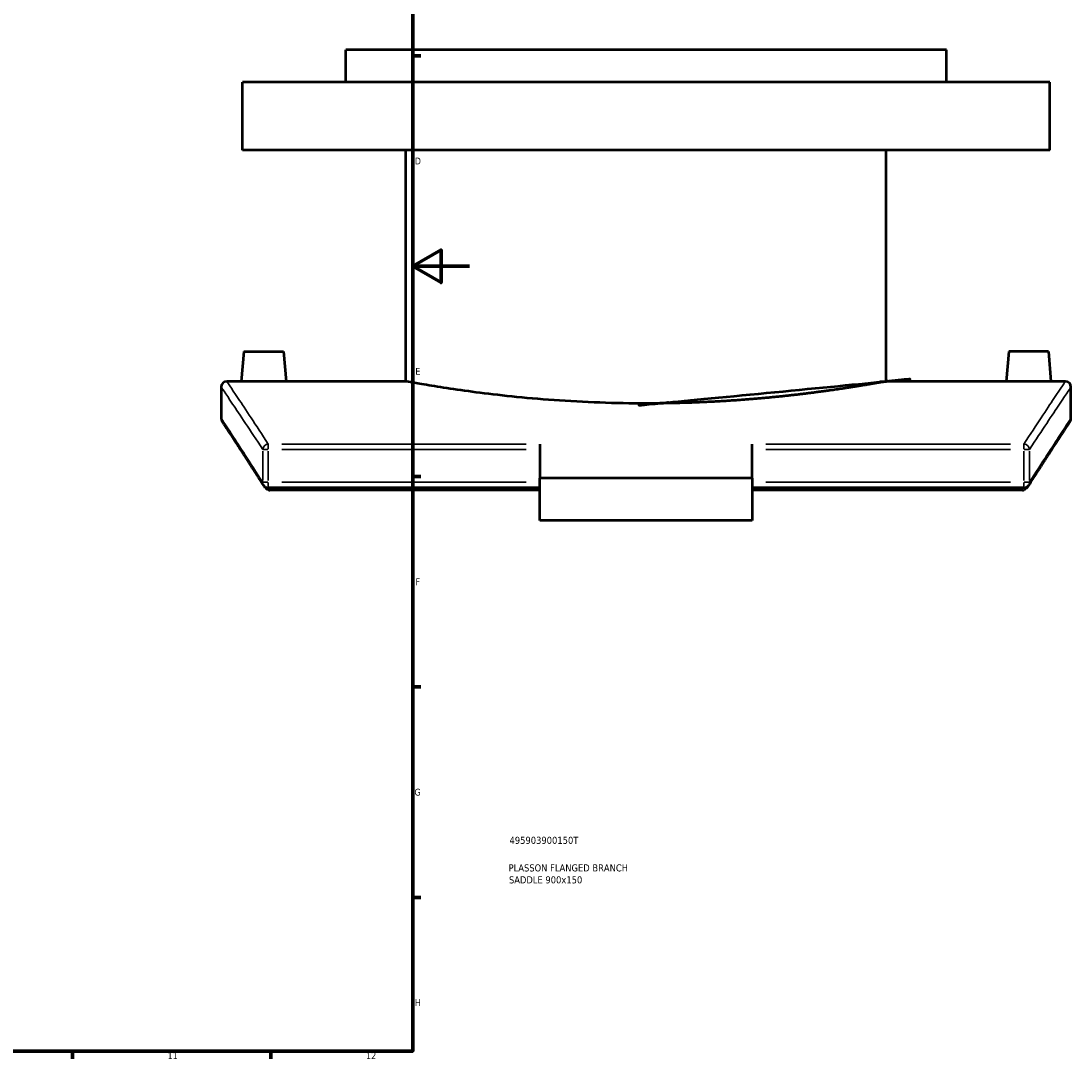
# Model space of a CAD drawing. Header units: millimetres. Extents: x -519 to 1054, y -209 to 828.
# Tile 6 of 10: x 683 to 1053, y 17 to 384. Entities that reach past the tile are written whole.
import ezdxf

# ---------------------------------------------------------------- set-up
doc = ezdxf.new("R2010")
doc.units = ezdxf.units.MM
for name, color, linetype, lineweight in [('Border (ANSI)', 7, 'Continuous', 70), ('Title (ISO)', 7, 'Continuous', 50), ('Visible (ANSI)', 7, 'Continuous', 50), ('Visible Narrow (ANSI)', 7, 'Continuous', 35)]:
    doc.layers.add(name, color=color, linetype=linetype, lineweight=lineweight)
doc.styles.add('Note Text (ANSI)', font='tahoma.ttf')
doc.styles.add('Note Text (ISO)', font='tahoma.ttf')

# ---------------------------------------------------------------- blocks, each defined once
blk = doc.blocks.new('Borders Default Border')
at = {"layer": 'Border (ANSI)'}
for p, q in [((820.9999847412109, 371.25), (823.7999725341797, 371.25)), ((820.9999847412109, 222.7499961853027), (823.7999725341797, 222.7499961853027)), ((820.9999847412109, 148.5000038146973), (823.7999725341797, 148.5000038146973)), ((820.9999847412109, 74.25000190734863), (823.7999725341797, 74.25000190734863)), ((700.8333587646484, 20), (700.8333587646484, 17.20000028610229)), ((770.9166717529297, 20), (770.9166717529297, 17.20000028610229))]:
    blk.add_line(p, q, dxfattribs=at)
at = {"layer": 'Border (ANSI)', "flags": 128}
for points in [[(20, 20), (20, 574.0000152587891), (820.9999847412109, 574.0000152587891), (820.9999847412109, 20), (20, 20)], [(840.9999847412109, 297.0000076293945), (820.9999847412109, 297.0000076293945), (830.9999847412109, 302.773494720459), (830.9999847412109, 291.2265014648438), (820.9999847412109, 297.0000076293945)]]:
    blk.add_lwpolyline(points, dxfattribs=at)
at = {"layer": 'Border (ANSI)', "color": 5, "true_color": 0x0000ff, "char_height": 2.39999994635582, "attachment_point": 7, "style": 'Note Text (ANSI)'}
for s, insert in [('D', (821.7207137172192, 332.9250000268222)), ('E', (821.9142307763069, 258.6750000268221)), ('F', (821.9793846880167, 184.4250000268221)), ('G', (821.6038174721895, 110.1283225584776)), ('H', (821.7255759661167, 35.92500002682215)), ('11', (734.4330685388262, 17.20000005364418)), ('12', (804.5164018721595, 17.20000005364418))]:
    blk.add_mtext(s, dxfattribs=dict(at, insert=insert))
blk = doc.blocks.new('Title Blocks ISO')
at = {"layer": 'Title (ISO)', "color": 232, "true_color": 0xca0064, "style": 'Note Text (ISO)'}
for tag, p in [('PART_NUMBER_001', (34.15585882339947, 73.13494450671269)), ('DESCRIPTION_001', (33.83688029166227, 63.39776635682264)), ('DESCRIPTION_002', (33.96112475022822, 59.1807303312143))]:
    blk.add_attdef(tag, p, '', height=2.5, dxfattribs=at)

msp = doc.modelspace()

# ---------------------------------------------------------------- linework, layer by layer
at = {"layer": 'Visible (ANSI)'}
for p, q in [((1009.376425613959, 373.3612894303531), (797.3764256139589, 373.3612894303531)), ((797.3764256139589, 361.9612894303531), (797.3764256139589, 373.3612894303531)), ((1009.376425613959, 361.9612894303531), (1009.376425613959, 373.3612894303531)), ((1045.876425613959, 361.9612894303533), (760.8764256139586, 361.9612894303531)), ((760.8764256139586, 337.961289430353), (760.8764256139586, 361.9612894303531)), ((1045.876425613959, 337.9612894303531), (1045.876425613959, 361.9612894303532)), ((1045.876425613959, 337.9612894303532), (760.8764256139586, 337.9612894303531)), ((818.5764256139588, 256.361289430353), (818.5764256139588, 337.9612894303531)), ((988.1764256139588, 256.361289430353), (988.1764256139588, 337.9612894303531)), ((761.3764256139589, 266.961289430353), (760.4490457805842, 256.361289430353)), ((761.3764256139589, 266.961289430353), (775.376425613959, 266.961289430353)), ((775.376425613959, 266.961289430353), (776.3038054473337, 256.361289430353)), ((1031.376425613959, 266.961289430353), (1030.449045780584, 256.361289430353)), ((1045.376425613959, 266.961289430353), (1031.376425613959, 266.961289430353)), ((1045.376425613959, 266.961289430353), (1046.303805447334, 256.361289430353)), ((760.4490457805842, 256.361289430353), (755.376425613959, 256.361289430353)), ((818.5764256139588, 256.361289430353), (776.3038054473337, 256.361289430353)), ((1030.449045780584, 256.361289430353), (988.1764256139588, 256.361289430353)), ((1051.376425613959, 256.361289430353), (1046.303805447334, 256.361289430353)), ((753.376425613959, 254.361289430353), (753.376425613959, 243.361289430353)), ((1053.376425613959, 243.361289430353), (1053.376425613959, 254.361289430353)), ((865.876425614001, 234.2421048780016), (865.8764256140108, 222.2150813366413)), ((940.8764256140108, 222.2150813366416), (940.876425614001, 234.2421048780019)), ((865.8764256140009, 218.773434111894), (769.9988685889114, 218.773434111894)), ((940.8764256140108, 222.2150813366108), (865.8764256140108, 222.2150813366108)), ((865.8764256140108, 207.2150813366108), (865.8764256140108, 222.2150813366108)), ((940.8764256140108, 222.2150813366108), (940.8764256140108, 207.2150813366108)), ((1036.75398263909, 218.773434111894), (940.8764256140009, 218.773434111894)), ((865.8764256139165, 218.0021102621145), (770.5565361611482, 218.0021102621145)), ((1036.196315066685, 218.0021102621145), (940.8764256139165, 218.0021102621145)), ((940.8764256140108, 207.2150813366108), (865.8764256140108, 207.2150813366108))]:
    msp.add_line(p, q, dxfattribs=at)
for centre, start, end in [((755.376425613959, 254.361289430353), 90, 180), ((1051.376425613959, 254.361289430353), 0, 90), ((755.376425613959, 243.361289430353), 180, 213.3006586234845), ((1051.376425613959, 243.361289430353), 326.6993413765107, 0), ((769.9988685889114, 220.773434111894), 212.5222583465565, 270), ((1036.75398263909, 220.773434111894), 269.9999999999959, 327.4777416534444)]:
    msp.add_arc(centre, 2, start, end, dxfattribs=at)
for points, knots in [([(768.3764256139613, 256.2936100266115), (767.38056892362, 256.2936100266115), (766.3184335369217, 256.2971440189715), (764.3648408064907, 256.3099146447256), (763.473380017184, 256.3189677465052), (762.0660422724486, 256.3359634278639), (761.4562922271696, 256.3450084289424), (760.6477955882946, 256.3577626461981), (760.4490457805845, 256.361289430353), (760.4490457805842, 256.361289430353)], [0, 0, 0, 0, 0.2987570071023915, 0.2987570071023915, 0.597514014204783, 0.597514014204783, 0.896220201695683, 0.896220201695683, 1.194926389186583, 1.194926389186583, 1.194926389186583, 1.194926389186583]), ([(776.3038054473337, 256.361289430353), (776.3038054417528, 256.3612894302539), (776.1051326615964, 256.357764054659), (775.2969264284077, 256.3450140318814), (774.6873897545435, 256.3359716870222), (773.2802585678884, 256.3189760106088), (772.3886955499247, 256.3099202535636), (770.434806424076, 256.2971454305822), (769.3724768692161, 256.2936100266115), (768.3764256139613, 256.2936100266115)], [3.584779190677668, 3.584779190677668, 3.584779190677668, 3.584779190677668, 3.883427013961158, 3.883427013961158, 4.182074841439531, 4.182074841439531, 4.480890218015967, 4.480890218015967, 4.779705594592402, 4.779705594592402, 4.779705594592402, 4.779705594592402]), ([(903.376425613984, 248.563607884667), (898.0396251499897, 248.563607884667), (892.5244626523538, 248.6595678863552), (881.561265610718, 249.0509786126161), (876.1131218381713, 249.3461382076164), (865.6703031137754, 250.086245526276), (860.6670826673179, 250.5310693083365), (851.4176422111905, 251.4835709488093), (847.1716057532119, 251.9902716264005), (839.6560800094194, 252.9675729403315), (836.1278487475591, 253.4726126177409), (829.9053029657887, 254.4190717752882), (827.2105730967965, 254.8595546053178), (822.8797553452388, 255.5908863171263), (821.2402236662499, 255.8816819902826), (819.0883080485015, 256.2670069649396), (818.5764256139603, 256.361289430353), (818.5764256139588, 256.361289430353)], [0, 0, 0, 0, 1.601040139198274, 1.601040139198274, 3.202080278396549, 3.202080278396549, 4.803120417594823, 4.803120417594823, 6.404160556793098, 6.404160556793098, 8.005139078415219, 8.005139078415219, 9.606117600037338, 9.606117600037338, 11.20709612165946, 11.20709612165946, 12.80807464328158, 12.80807464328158, 12.80807464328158, 12.80807464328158]), ([(988.1764256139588, 256.361289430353), (988.1764256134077, 256.3612894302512), (987.6645431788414, 256.2670069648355), (985.5126275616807, 255.8816819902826), (983.873095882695, 255.5908863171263), (979.5422781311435, 254.8595546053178), (976.8475482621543, 254.4190717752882), (970.6250024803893, 253.4726126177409), (967.0967712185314, 252.9675729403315), (959.5812454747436, 251.9902716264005), (955.3352090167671, 251.4835709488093), (946.0857685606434, 250.5310693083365), (941.0825481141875, 250.086245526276), (930.6397293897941, 249.3461382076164), (925.1915856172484, 249.0509786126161), (914.2283885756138, 248.6595678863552), (908.7132260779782, 248.563607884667), (903.376425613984, 248.563607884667)], [38.42422392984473, 38.42422392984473, 38.42422393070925, 38.42422393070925, 40.02520245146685, 40.02520245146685, 41.62618097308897, 41.62618097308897, 43.22715949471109, 43.22715949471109, 44.82813801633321, 44.82813801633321, 46.42917815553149, 46.42917815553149, 48.03021829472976, 48.03021829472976, 49.63125843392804, 49.63125843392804, 51.23229857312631, 51.23229857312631, 51.23229857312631, 51.23229857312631]), ([(1038.376425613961, 256.2936100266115), (1037.380374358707, 256.2936100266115), (1036.318044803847, 256.2971454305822), (1034.364155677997, 256.3099202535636), (1033.472592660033, 256.3189760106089), (1032.065461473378, 256.3359716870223), (1031.455924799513, 256.3450140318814), (1030.647718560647, 256.3577640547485), (1030.449045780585, 256.361289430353), (1030.449045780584, 256.361289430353)], [2.389852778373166, 2.389852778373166, 2.389852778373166, 2.389852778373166, 2.688668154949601, 2.688668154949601, 2.987483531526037, 2.987483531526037, 3.28613135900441, 3.28613135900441, 3.584779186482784, 3.584779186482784, 3.584779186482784, 3.584779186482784]), ([(1046.303805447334, 256.3612894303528), (1046.303805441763, 256.3612894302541), (1046.105055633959, 256.3577626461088), (1045.296559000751, 256.3450084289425), (1044.686808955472, 256.3359634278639), (1043.279471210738, 256.3189677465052), (1042.388010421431, 256.3099146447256), (1040.434417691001, 256.2971440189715), (1039.372282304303, 256.2936100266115), (1038.376425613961, 256.2936100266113)], [5.974631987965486, 5.974631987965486, 5.974631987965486, 5.974631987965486, 6.273338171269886, 6.273338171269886, 6.572044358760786, 6.572044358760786, 6.870801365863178, 6.870801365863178, 7.169558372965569, 7.169558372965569, 7.169558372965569, 7.169558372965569]), ([(768.3125032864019, 219.6981796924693), (767.3734672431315, 221.1709081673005), (766.4748227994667, 222.575797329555), (764.7616859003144, 225.247102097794), (763.9471958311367, 226.513514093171), (762.4055961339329, 228.9050624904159), (761.6784888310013, 230.0301955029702), (760.3146669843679, 232.136489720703), (759.6779545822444, 233.1176478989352), (758.4976512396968, 234.9334988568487), (757.9540621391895, 235.7681891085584), (756.96239031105, 237.2888970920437), (756.514309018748, 237.9749129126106), (755.7156444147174, 239.1964184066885), (755.3650620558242, 239.7319068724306), (754.7629575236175, 240.6509046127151), (754.5114357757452, 241.0344134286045), (754.1085644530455, 241.6484245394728), (753.9572147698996, 241.8789271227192), (753.7553446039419, 242.1863266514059), (753.7048235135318, 242.2632245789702), (753.7048235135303, 242.2632245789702)], [3.722949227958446, 3.722949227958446, 3.722949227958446, 3.722949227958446, 5.167611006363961, 5.167611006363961, 6.612272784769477, 6.612272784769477, 8.056934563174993, 8.056934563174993, 9.501596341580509, 9.501596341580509, 10.94625811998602, 10.94625811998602, 12.39091989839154, 12.39091989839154, 13.83558167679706, 13.83558167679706, 15.28024345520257, 15.28024345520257, 16.72490523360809, 16.72490523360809, 18.1695670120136, 18.1695670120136, 18.1695670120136, 18.1695670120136]), ([(1053.048027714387, 242.26322457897), (1053.048027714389, 242.26322457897), (1052.997506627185, 242.186326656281), (1052.795636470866, 241.8789271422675), (1052.644286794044, 241.6484245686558), (1052.241415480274, 241.0344134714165), (1051.989893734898, 240.6509046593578), (1051.387789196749, 239.7319069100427), (1051.037206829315, 239.1964184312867), (1050.238542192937, 237.9749128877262), (1049.790460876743, 237.288897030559), (1048.798788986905, 235.7681889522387), (1048.255199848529, 234.9334986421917), (1047.074896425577, 233.1176475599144), (1046.438183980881, 232.136489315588), (1045.074362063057, 230.0301949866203), (1044.347254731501, 228.905061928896), (1042.80565501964, 226.5135135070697), (1041.991164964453, 225.2471015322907), (1040.278028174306, 222.5757969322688), (1039.379383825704, 221.1709079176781), (1038.4403479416, 219.6981796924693)], [15.35758723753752, 15.35758723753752, 15.35758723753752, 15.35758723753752, 16.80224897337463, 16.80224897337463, 18.24691070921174, 18.24691070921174, 19.69157244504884, 19.69157244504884, 21.13623418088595, 21.13623418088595, 22.58089591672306, 22.58089591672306, 24.02555765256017, 24.02555765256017, 25.47021938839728, 25.47021938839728, 26.91488112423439, 26.91488112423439, 28.35954286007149, 28.35954286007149, 29.8042045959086, 29.8042045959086, 29.8042045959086, 29.8042045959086]), ([(769.998868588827, 218.0809125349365), (769.8242767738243, 218.1307403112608), (769.659880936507, 218.2084104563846), (769.2897401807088, 218.4399367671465), (769.0978140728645, 218.6129745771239), (768.8207591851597, 218.9259248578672), (768.7140670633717, 219.0680167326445), (768.6165961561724, 219.2209884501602)], [-0.4217249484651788, -0.4217249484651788, -0.4217249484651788, -0.4217249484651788, -0.3572008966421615, -0.3572008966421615, -0.2633338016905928, -0.2633338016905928, -0.1972281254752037, -0.1972281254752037, -0.1972281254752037, -0.1972281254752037]), ([(1038.136255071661, 219.2209884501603), (1038.038784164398, 219.0680167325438), (1037.932092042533, 218.9259248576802), (1037.655037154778, 218.612974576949), (1037.463111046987, 218.4399367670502), (1037.092970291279, 218.2084104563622), (1036.928574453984, 218.1307403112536), (1036.753982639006, 218.0809125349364)], [-0.1895121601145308, -0.1895121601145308, -0.1895121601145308, -0.1895121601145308, -0.1337081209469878, -0.1337081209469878, -0.05446888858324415, -0.05446888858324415, 0, 0, 0, 0]), ([(769.998868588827, 218.0809125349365), (770.0471213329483, 218.0671414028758), (770.0958769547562, 218.0551021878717), (770.2804228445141, 218.0166311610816), (770.4182740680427, 218.0021102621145), (770.5565361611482, 218.0021102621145)], [0.2905798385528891, 0.2905798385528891, 0.2905798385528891, 0.2905798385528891, 0.3056533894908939, 0.3056533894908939, 0.3471521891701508, 0.3471521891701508, 0.3471521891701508, 0.3471521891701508])]:
    msp.add_open_spline(points, degree=3, knots=knots, dxfattribs=at)
for points in [[(768.312503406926, 219.6981797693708), (768.4134212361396, 219.5399060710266), (768.5148055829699, 219.3808487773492), (768.6166543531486, 219.221009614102)], [(1038.136196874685, 219.221009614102), (1038.238045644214, 219.3808487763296), (1038.339429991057, 219.5399060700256), (1038.44034782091, 219.6981797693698)], [(1036.196315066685, 218.0021102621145), (1036.385244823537, 218.0021102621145), (1036.572782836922, 218.0291988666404), (1036.753982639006, 218.0809125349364)]]:
    msp.add_open_spline(points, degree=3, dxfattribs=at)
at = {"layer": 'Visible Narrow (ANSI)'}
for p, q in [((769.9988685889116, 234.1999118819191), (769.9988685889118, 232.4632694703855)), ((861.0825477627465, 234.2421048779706), (774.792746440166, 234.2421048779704)), ((1031.960104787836, 234.2421048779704), (945.6703034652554, 234.2421048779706)), ((1036.753982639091, 232.4632694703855), (1036.753982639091, 234.1999118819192)), ((768.0413703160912, 231.759050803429), (768.0413703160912, 221.3516244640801)), ((769.8625473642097, 232.3372411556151), (768.073876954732, 232.3372411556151)), ((769.998868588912, 221.3516244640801), (769.998868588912, 231.759050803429)), ((774.7927464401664, 232.3372411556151), (861.0825477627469, 232.3372411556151)), ((945.6703034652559, 232.3372411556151), (1031.960104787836, 232.3372411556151)), ((1036.753982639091, 231.759050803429), (1036.753982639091, 221.3516244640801)), ((1038.67897427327, 232.3372411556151), (1036.890303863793, 232.3372411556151)), ((1038.711480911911, 221.3516244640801), (1038.711480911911, 231.759050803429)), ((768.0738769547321, 220.773434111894), (769.8625473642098, 220.773434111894)), ((769.9988685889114, 218.7795994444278), (769.9988685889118, 220.6165159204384)), ((861.0825477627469, 220.7734341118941), (774.7927464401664, 220.7734341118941)), ((1031.960104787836, 220.773434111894), (945.6703034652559, 220.7734341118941)), ((1036.75398263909, 218.7795994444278), (1036.753982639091, 220.6165159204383)), ((1036.890303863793, 220.773434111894), (1038.67897427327, 220.773434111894))]:
    msp.add_line(p, q, dxfattribs=at)
for centre, major_axis, ratio, start_param, end_param in [((769.9988685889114, 232.3372411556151), (-1.673217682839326, -1.095601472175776), 0.9340174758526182, 4.238909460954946, 5.596346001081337), ((1036.75398263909, 232.3372411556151), (-1.67321768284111, 1.095601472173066), 0.9340174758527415, 3.828431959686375, 5.185868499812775), ((769.9988685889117, 220.773434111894), (-1.68636530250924, -1.075254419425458), 0.9317489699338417, 5.713065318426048, 6.253178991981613), ((1036.75398263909, 220.7734341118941), (1.686365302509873, -1.07525441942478), 0.9317489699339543, 0.03000631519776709, 0.5701199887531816)]:
    msp.add_ellipse(centre, major_axis=major_axis, ratio=ratio, start_param=start_param, end_param=end_param, dxfattribs=at)
for points, knots in [([(769.9988685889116, 234.2421048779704), (765.465515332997, 241.1954112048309), (761.8827753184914, 246.6018417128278), (756.7463668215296, 254.3236749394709), (755.3764256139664, 256.3612894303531), (755.376425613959, 256.361289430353)], [-29.40532045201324, -29.40532045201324, -29.40532045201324, -29.40532045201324, -22.4555491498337, -22.4555491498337, -14.97036443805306, -14.97036443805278, -14.97036443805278, -14.97036443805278]), ([(1051.376425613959, 256.3612894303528), (1051.376425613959, 256.3612894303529), (1051.376425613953, 256.3612894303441), (1051.376425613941, 256.3612894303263), (1051.376419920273, 256.3612809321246), (1050.006242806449, 254.3233166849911), (1044.869417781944, 246.600847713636), (1041.286918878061, 241.1947715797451), (1036.753982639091, 234.2421048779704)], [-18.47042241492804, -18.47042241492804, -18.47042241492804, -18.47042241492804, -18.47040671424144, -18.47040671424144, -18.47040671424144, -10.98459886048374, -10.98459886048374, -4.035466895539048, -4.035466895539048, -4.035466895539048, -4.035466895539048]), ([(753.376425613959, 254.3612894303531), (753.3764256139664, 254.3612894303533), (754.7503487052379, 252.3324388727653), (759.9016867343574, 244.6438178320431), (763.4948406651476, 239.2606403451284), (768.041370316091, 232.3372411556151)], [14.97036443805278, 14.97036443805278, 14.97036443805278, 14.97036443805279, 22.4555491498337, 22.4555491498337, 29.40532045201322, 29.40532045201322, 29.40532045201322, 29.40532045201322]), ([(1038.711480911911, 232.3372411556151), (1043.257592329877, 239.2600034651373), (1046.850504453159, 244.6428281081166), (1052.002260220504, 252.3320821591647), (1053.376419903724, 254.3612809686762), (1053.376425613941, 254.3612894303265), (1053.376425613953, 254.3612894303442), (1053.376425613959, 254.361289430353), (1053.376425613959, 254.3612894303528)], [4.035466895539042, 4.035466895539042, 4.035466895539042, 4.035466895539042, 10.98459886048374, 10.98459886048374, 18.47040671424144, 18.47040671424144, 18.47040671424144, 18.47042241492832, 18.47042241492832, 18.47042241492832, 18.47042241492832]), ([(768.0413703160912, 220.773434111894), (763.4179157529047, 228.003571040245), (759.7752708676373, 233.5972203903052), (754.7056428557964, 241.3510686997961), (753.3764256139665, 243.3612894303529), (753.376425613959, 243.361289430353)], [3.72294922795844, 3.72294922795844, 3.72294922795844, 3.72294922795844, 10.80752980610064, 10.80752980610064, 18.16956701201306, 18.16956701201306, 18.16956701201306, 18.16956701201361]), ([(1053.376425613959, 243.3612894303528), (1053.376425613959, 243.3612894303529), (1053.376425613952, 243.3612894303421), (1053.376425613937, 243.3612894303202), (1053.376419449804, 243.3612800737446), (1052.046983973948, 241.3507304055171), (1046.976964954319, 233.5962744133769), (1043.334544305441, 228.0029593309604), (1038.711480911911, 220.773434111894)], [15.35758723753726, 15.35758723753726, 15.35758723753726, 15.35758723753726, 15.35760446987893, 15.35760446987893, 15.35760446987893, 22.72022350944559, 22.72022350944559, 29.8042045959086, 29.8042045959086, 29.8042045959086, 29.8042045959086])]:
    msp.add_open_spline(points, degree=3, knots=knots, dxfattribs=at)
for points in [[(770.5565361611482, 218.0021102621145), (770.3907718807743, 218.26124860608), (770.2262197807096, 218.5183585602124), (770.0628877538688, 218.7734332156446)], [(1036.689963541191, 218.7734333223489), (1036.526631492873, 218.518358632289), (1036.362079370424, 218.2612486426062), (1036.196315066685, 218.0021102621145)]]:
    msp.add_open_spline(points, degree=3, dxfattribs=at)

# ---------------------------------------------------------------- block references
msp.add_blockref('Borders Default Border', (0, 0))
msp.add_blockref('Title Blocks ISO', (821, 20)).add_auto_attribs({'PART_NUMBER_001': '495903900150T', 'DESCRIPTION_001': 'PLASSON FLANGED BRANCH', 'DESCRIPTION_002': 'SADDLE 900x150'})

doc.saveas('drawing.dxf')
